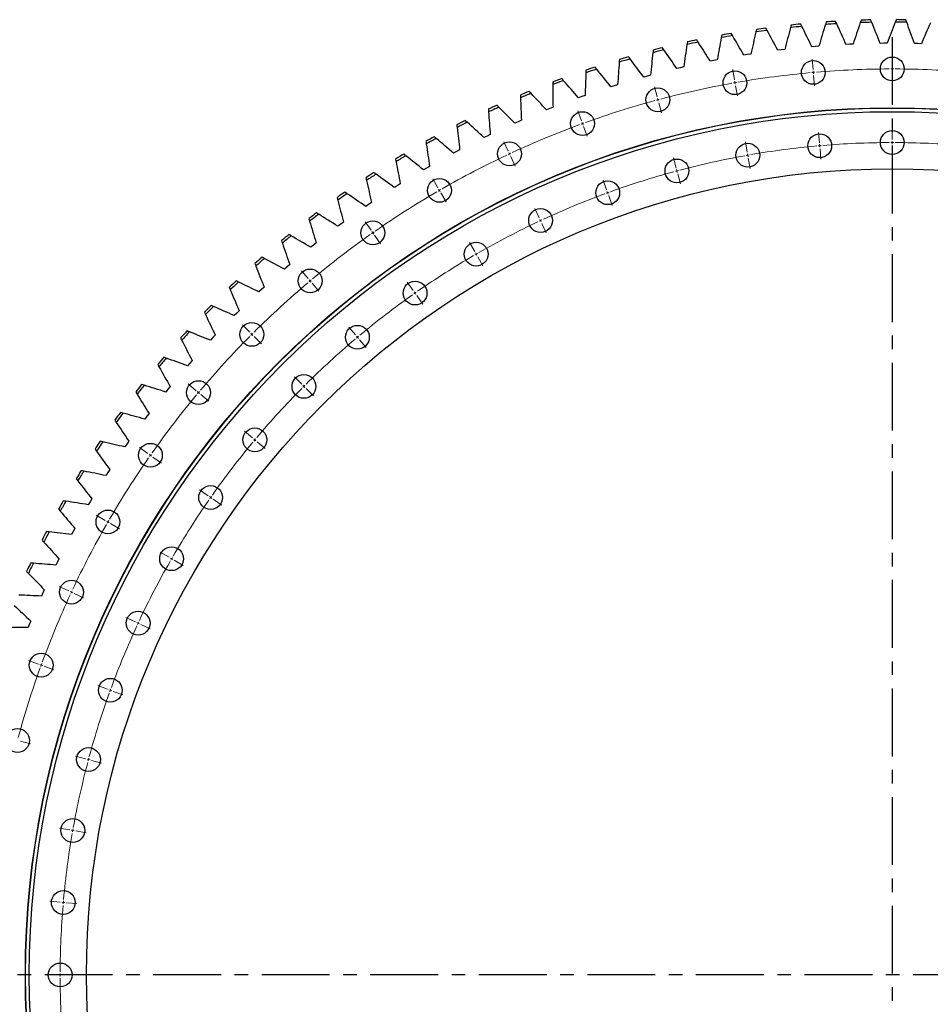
# Model space of a CAD drawing. Header units: millimetres. Extents: x 477 to 15409, y 37490 to 48782.
# Tile 5 of 25: x 2239 to 3730, y 40285 to 41897. Entities that reach past the tile are written whole.
import ezdxf

# ---------------------------------------------------------------- set-up
doc = ezdxf.new("R2010")
doc.units = ezdxf.units.MM
doc.header["$LTSCALE"] = 50
doc.linetypes.add('CENTER', pattern=[10.16, 6.35, -1.27, 1.27, -1.27])

msp = doc.modelspace()

# ---------------------------------------------------------------- linework, layer by layer
at = {"linetype": 'CENTER', "ltscale": 0.35}
for p, q in [((3667.8, 41868.6), (3667.8, 38796.9)), ((5235.4, 40332.8), (2100.3, 40332.8))]:
    msp.add_line(p, q, dxfattribs=at)
at = {"color": 7, "linetype": 'Continuous', "lineweight": 25}
for p, q in [((3541.9, 41853.2), (3536.1, 41852.7)), ((3547.6, 41853.6), (3541.9, 41853.2)), ((3597.8, 41856.8), (3592, 41856.5)), ((3603.6, 41857), (3597.8, 41856.8)), ((3653.8, 41858.3), (3648.1, 41858.2)), ((3659.6, 41858.3), (3653.8, 41858.3)), ((3709.9, 41857.8), (3704.1, 41857.9)), ((3715.6, 41857.6), (3709.9, 41857.8)), ((3430.6, 41839.8), (3424.9, 41838.9)), ((3436.3, 41840.7), (3430.6, 41839.8)), ((3486.1, 41847.5), (3480.4, 41846.8)), ((3491.8, 41848.2), (3486.1, 41847.5)), ((3375.4, 41830.1), (3369.7, 41828.9)), ((3381, 41831.2), (3375.4, 41830.1)), ((3266.2, 41804.6), (3260.7, 41803)), ((3271.8, 41806.1), (3266.2, 41804.6)), ((3320.5, 41818.3), (3314.9, 41817)), ((3326.2, 41819.6), (3320.5, 41818.3)), ((3212.4, 41788.8), (3206.9, 41787.1)), ((3217.9, 41790.5), (3212.4, 41788.8)), ((3164.7, 41773), (3159.2, 41771.1)), ((3159.2, 41771.1), (3153.8, 41769.2)), ((3106.7, 41751.5), (3101.4, 41749.3)), ((3112.1, 41753.5), (3106.7, 41751.5)), ((3055, 41729.9), (3049.7, 41727.5)), ((3060.3, 41732.2), (3055, 41729.9)), ((3009.3, 41708.9), (3004.1, 41706.4)), ((3004.1, 41706.4), (2998.9, 41703.9)), ((2954.1, 41681.1), (2949, 41678.4)), ((2959.2, 41683.8), (2954.1, 41681.1)), ((2905, 41654), (2900, 41651.1)), ((2910, 41656.8), (2905, 41654)), ((2861.9, 41628.1), (2857, 41625.1)), ((2857, 41625.1), (2852.1, 41622)), ((2810.1, 41594.4), (2805.3, 41591.1)), ((2814.9, 41597.6), (2810.1, 41594.4)), ((2764.3, 41562.1), (2759.7, 41558.6)), ((2769, 41565.4), (2764.3, 41562.1)), ((2724.3, 41531.6), (2719.8, 41528)), ((2719.8, 41528), (2715.3, 41524.4)), ((2676.5, 41492.4), (2672.1, 41488.6)), ((2680.9, 41496.1), (2676.5, 41492.4)), ((2634.6, 41455.2), (2630.3, 41451.3)), ((2638.8, 41459.1), (2634.6, 41455.2)), ((2598.1, 41420.5), (2594, 41416.5)), ((2594, 41416.5), (2589.9, 41412.4)), ((2554.9, 41376.3), (2551, 41372.1)), ((2558.9, 41380.5), (2554.9, 41376.3)), ((2521.2, 41339), (2517.3, 41334.7)), ((2517.3, 41334.7), (2513.6, 41330.3)), ((2481.3, 41291.8), (2477.7, 41287.3)), ((2485, 41296.2), (2481.3, 41291.8)), ((2446.9, 41247.5), (2443.5, 41242.9)), ((2450.4, 41252.1), (2446.9, 41247.5)), ((2414.1, 41202.1), (2410.8, 41197.3)), ((2417.4, 41206.8), (2414.1, 41202.1)), ((2386.2, 41160.3), (2383, 41155.4)), ((2383, 41155.4), (2379.9, 41150.5)), ((2356.6, 41112.6), (2353.7, 41107.7)), ((2353.7, 41107.7), (2350.8, 41102.7)), ((2328.9, 41063.9), (2326.1, 41058.9)), ((2326.1, 41058.9), (2323.4, 41053.8)), ((2302.9, 41014.3), (2300.3, 41009.1)), ((2300.3, 41009.1), (2297.8, 41003.9)), ((2276.4, 40958.4), (2274.1, 40953.1)), ((2278.8, 40963.6), (2276.4, 40958.4)), ((2254.3, 40906.9), (2252.2, 40901.5)), ((2256.6, 40912.2), (2254.3, 40906.9))]:
    msp.add_line(p, q, dxfattribs=at)
at = {"color": 0, "linetype": 'Continuous', "lineweight": 18}
for p, q in [((3667.8, 41821.3), (3667.8, 41838.3)), ((3538.1, 41815.6), (3536.6, 41832.5)), ((3409.4, 41798.6), (3406.4, 41815.4)), ((3538.5, 41810.6), (3538.3, 41813.1)), ((3538.5, 41810.6), (3538.8, 41808.1)), ((3539, 41805.6), (3540.5, 41788.7)), ((3667.8, 41816.3), (3667.8, 41818.8)), ((3667.8, 41816.3), (3667.8, 41813.8)), ((3667.8, 41811.3), (3667.8, 41794.3)), ((3410.2, 41793.7), (3409.8, 41796.2)), ((3410.2, 41793.7), (3410.7, 41791.3)), ((3411.1, 41788.8), (3414.1, 41772.1)), ((3282.6, 41770.5), (3278.2, 41787)), ((3283.9, 41765.7), (3283.2, 41768.1)), ((3283.9, 41765.7), (3284.5, 41763.3)), ((3285.2, 41760.9), (3289.6, 41744.5)), ((3158.7, 41731.5), (3152.9, 41747.5)), ((3160.5, 41726.8), (3159.6, 41729.1)), ((3160.5, 41726.8), (3161.3, 41724.4)), ((3162.2, 41722.1), (3168, 41706.1)), ((3548.6, 41695.5), (3547.1, 41712.5)), ((3667.8, 41700.8), (3667.8, 41717.8)), ((3038.8, 41681.8), (3031.6, 41697.2)), ((3430.3, 41680), (3427.3, 41696.7)), ((3549, 41690.6), (3548.8, 41693.1)), ((3667.8, 41695.8), (3667.8, 41698.3)), ((3667.8, 41695.8), (3667.8, 41693.3)), ((3040.9, 41677.3), (3039.8, 41679.5)), ((3040.9, 41677.3), (3041.9, 41675)), ((3431.2, 41675), (3430.7, 41677.5)), ((3431.2, 41675), (3431.6, 41672.6)), ((3549, 41690.6), (3549.3, 41688.1)), ((3549.5, 41685.6), (3551, 41668.7)), ((3667.8, 41690.8), (3667.8, 41673.8)), ((3043, 41672.7), (3050.2, 41657.3)), ((3313.8, 41654.1), (3309.4, 41670.6)), ((3432, 41670.1), (3435, 41653.4)), ((3315.1, 41649.3), (3314.4, 41651.7)), ((3315.1, 41649.3), (3315.7, 41646.9)), ((3316.4, 41644.5), (3320.8, 41628.1)), ((2923.6, 41621.8), (2915.1, 41636.6)), ((3200, 41618.3), (3194.1, 41634.2)), ((2926.1, 41617.5), (2924.8, 41619.7)), ((2926.1, 41617.5), (2927.3, 41615.3)), ((2928.6, 41613.2), (2937.1, 41598.5)), ((3201.7, 41613.6), (3200.8, 41615.9)), ((3201.7, 41613.6), (3202.5, 41611.2)), ((3203.4, 41608.9), (3209.2, 41592.9)), ((3089.7, 41572.6), (3082.5, 41588)), ((2814.1, 41552.1), (2804.3, 41566)), ((3091.8, 41568.1), (3090.8, 41570.3)), ((3091.8, 41568.1), (3092.9, 41565.8)), ((3093.9, 41563.5), (3101.1, 41548.1)), ((2816.9, 41548), (2815.5, 41550)), ((2816.9, 41548), (2818.4, 41545.9)), ((2819.8, 41543.9), (2829.6, 41529.9)), ((2983.8, 41517.5), (2975.3, 41532.2)), ((2986.3, 41513.1), (2985.1, 41515.3)), ((2986.3, 41513.1), (2987.6, 41511)), ((2988.8, 41508.8), (2997.3, 41494.1)), ((2711, 41473), (2700.1, 41486)), ((2714.3, 41469.2), (2712.7, 41471.1)), ((2714.3, 41469.2), (2715.9, 41467.3)), ((2717.5, 41465.4), (2728.4, 41452.3)), ((2883.2, 41453.4), (2873.4, 41467.3)), ((2886.1, 41449.3), (2884.6, 41451.3)), ((2886.1, 41449.3), (2887.5, 41447.2)), ((2888.9, 41445.2), (2898.7, 41431.2)), ((2615.3, 41385.3), (2603.3, 41397.3)), ((2788.5, 41380.7), (2777.6, 41393.7)), ((2618.8, 41381.7), (2617.1, 41383.5)), ((2618.8, 41381.7), (2620.6, 41380)), ((2622.4, 41378.2), (2634.4, 41366.2)), ((2791.7, 41376.9), (2790.1, 41378.8)), ((2791.7, 41376.9), (2793.3, 41375)), ((2794.9, 41373), (2805.9, 41360)), ((2700.5, 41300.1), (2688.5, 41312.1)), ((2527.6, 41289.5), (2514.6, 41300.5)), ((2531.4, 41286.3), (2529.5, 41287.9)), ((2704.1, 41296.5), (2702.3, 41298.3)), ((2704.1, 41296.5), (2705.8, 41294.8)), ((2707.6, 41293), (2719.6, 41281)), ((2531.4, 41286.3), (2533.3, 41284.7)), ((2535.2, 41283.1), (2548.3, 41272.2)), ((2619.9, 41212.1), (2606.9, 41223)), ((2623.7, 41208.9), (2621.8, 41210.5)), ((2623.7, 41208.9), (2625.6, 41207.3)), ((2448.5, 41186.5), (2434.6, 41196.3)), ((2627.5, 41205.7), (2640.6, 41194.7)), ((2452.6, 41183.7), (2450.6, 41185.1)), ((2452.6, 41183.7), (2454.7, 41182.2)), ((2456.7, 41180.8), (2470.6, 41171)), ((2547.2, 41117.4), (2533.3, 41127.2)), ((2551.3, 41114.5), (2549.3, 41116)), ((2551.3, 41114.5), (2553.4, 41113.1)), ((2555.4, 41111.7), (2569.4, 41101.9)), ((2378.8, 41077), (2364, 41085.5)), ((2383.1, 41074.5), (2380.9, 41075.8)), ((2383.1, 41074.5), (2385.3, 41073.3)), ((2387.4, 41072), (2402.1, 41063.5)), ((2483.1, 41016.8), (2468.4, 41025.3)), ((2487.4, 41014.3), (2485.3, 41015.5)), ((2487.4, 41014.3), (2489.6, 41013)), ((2491.8, 41011.8), (2506.5, 41003.3)), ((2318.8, 40961.8), (2303.4, 40969)), ((2323.3, 40959.7), (2321.1, 40960.8)), ((2323.3, 40959.7), (2325.6, 40958.7)), ((2327.9, 40957.6), (2343.3, 40950.4)), ((2428, 40910.9), (2412.6, 40918.1)), ((2432.5, 40908.8), (2430.3, 40909.8)), ((2432.5, 40908.8), (2434.8, 40907.7)), ((2437.1, 40906.7), (2452.5, 40899.5)), ((2269.1, 40841.9), (2253.1, 40847.7)), ((2273.8, 40840.1), (2271.5, 40841)), ((2273.8, 40840.1), (2276.2, 40839.3)), ((2278.5, 40838.4), (2294.5, 40832.6)), ((2382.3, 40800.6), (2366.4, 40806.5)), ((2387, 40798.9), (2384.7, 40799.8)), ((2387, 40798.9), (2389.4, 40798.1)), ((2391.7, 40797.2), (2407.7, 40791.4)), ((2239.7, 40715.4), (2256.1, 40711)), ((2346.5, 40686.8), (2330, 40691.2)), ((2351.3, 40685.5), (2348.9, 40686.2)), ((2351.3, 40685.5), (2353.7, 40684.9)), ((2356.1, 40684.2), (2372.5, 40679.8)), ((2320.6, 40570.3), (2303.9, 40573.3)), ((2325.5, 40569.4), (2323.1, 40569.9)), ((2325.5, 40569.4), (2328, 40569)), ((2330.5, 40568.6), (2347.2, 40565.6)), ((2305, 40452), (2288.1, 40453.5)), ((2310, 40451.5), (2307.5, 40451.8)), ((2310, 40451.5), (2312.5, 40451.3)), ((2315, 40451.1), (2331.9, 40449.6)), ((2299.8, 40332.8), (2282.8, 40332.8)), ((2304.8, 40332.8), (2302.3, 40332.8)), ((2304.8, 40332.8), (2307.3, 40332.8)), ((2309.8, 40332.8), (2326.8, 40332.8))]:
    msp.add_line(p, q, dxfattribs=at)
at = {"color": 7, "linetype": 'Continuous', "lineweight": 25}
for centre, radius in [((3538.5, 41810.6), 19.5), ((3667.8, 41816.3), 19.5), ((3410.2, 41793.7), 19.5), ((3283.9, 41765.7), 19.5), ((3667.8, 40332.8), 1420), ((3667.8, 40332.8), 1419.5), ((3667.8, 40332.8), 1413.5), ((3160.5, 41726.8), 19.5), ((3549, 41690.6), 19.5), ((3667.8, 41695.8), 19.5), ((3040.9, 41677.3), 19.5), ((3431.2, 41675), 19.5), ((3315.1, 41649.3), 19.5), ((3667.8, 40332.8), 1320), ((2926.1, 41617.5), 19.5), ((3201.7, 41613.6), 19.5), ((3091.8, 41568.1), 19.5), ((2816.9, 41548), 19.5), ((2986.3, 41513.1), 19.5), ((2714.3, 41469.2), 19.5), ((2886.1, 41449.3), 19.5), ((2618.8, 41381.7), 19.5), ((2791.7, 41376.9), 19.5), ((2531.4, 41286.3), 19.5), ((2704.1, 41296.5), 19.5), ((2623.7, 41208.9), 19.5), ((2452.6, 41183.7), 19.5), ((2551.3, 41114.5), 19.5), ((2383.1, 41074.5), 19.5), ((2487.4, 41014.3), 19.5), ((2323.3, 40959.7), 19.5), ((2432.5, 40908.8), 19.5), ((2273.8, 40840.1), 19.5), ((2387, 40798.9), 19.5), ((2234.9, 40716.7), 19.5), ((2351.3, 40685.5), 19.5), ((2325.5, 40569.4), 19.5), ((2310, 40451.5), 19.5), ((2304.8, 40332.8), 19.5)]:
    msp.add_circle(centre, radius, dxfattribs=at)
for radius, start, end in [(1560.2, 95.4469, 96.132), (1564.2, 95.5029, 96.076), (1560.2, 93.3417, 94.0268), (1564.2, 93.3977, 93.9708), (1560.2, 91.2364, 91.9215), (1564.2, 91.2924, 91.8655), (1560.2, 89.1311, 89.8162), (1564.2, 89.1871, 89.7602), (1560.2, 99.6575, 100.3425), (1564.2, 99.7135, 100.2865), (1560.2, 97.5522, 98.2373), (1564.2, 97.6082, 98.1813), (1560.2, 101.7627, 102.4478), (1564.2, 101.8187, 102.3918), (1564.2, 106.0292, 106.6023), (1560.2, 103.868, 104.5531), (1564.2, 103.924, 104.4971), (1560.2, 105.9732, 106.6583), (1560.2, 108.0785, 108.7636), (1564.2, 108.1345, 108.7076), (1560.2, 110.1838, 110.8689), (1564.2, 110.2398, 110.8129), (1564.2, 112.345, 112.9181), (1560.2, 112.289, 112.9741), (1564.2, 114.4503, 115.0234), (1560.2, 114.3943, 115.0794), (1564.2, 116.5556, 117.1287), (1560.2, 116.4996, 117.1846), (1564.2, 118.6608, 119.2339), (1560.2, 118.6048, 119.2899), (1564.2, 120.7661, 121.3392), (1560.2, 120.7101, 121.3952), (1564.2, 122.8713, 123.4444), (1560.2, 122.8154, 123.5004), (1564.2, 124.9766, 125.5497), (1560.2, 124.9206, 125.6057), (1564.2, 127.0819, 127.655), (1560.2, 127.0259, 127.711), (1564.2, 129.1871, 129.7602), (1560.2, 129.1311, 129.8162), (1564.2, 131.2924, 131.8655), (1560.2, 131.2364, 131.9215), (1564.2, 133.3977, 133.9708), (1560.2, 133.3417, 134.0268), (1564.2, 135.5029, 136.076), (1560.2, 135.4469, 136.132), (1564.2, 137.6082, 138.1813), (1560.2, 137.5522, 138.2373), (1564.2, 139.7135, 140.2865), (1560.2, 139.6575, 140.3425), (1564.2, 141.8187, 142.3918), (1560.2, 141.7627, 142.4478), (1564.2, 143.924, 144.4971), (1560.2, 143.868, 144.5531), (1564.2, 146.0292, 146.6023), (1560.2, 145.9732, 146.6583), (1564.2, 148.1345, 148.7076), (1560.2, 148.0785, 148.7636), (1564.2, 150.2398, 150.8129), (1560.2, 150.1838, 150.8689), (1564.2, 152.345, 152.9181), (1560.2, 152.289, 152.9741), (1564.2, 154.4503, 155.0234), (1560.2, 154.3943, 155.0794)]:
    msp.add_arc((3667.8, 40332.8), radius, start, end, dxfattribs=at)
at = {"color": 0, "linetype": 'Continuous', "lineweight": 18}
for radius, start, end in [(1483.5, 95.1931, 99.8069), (1483.5, 95, 95.0966), (1483.5, 94.9034, 95), (1483.5, 90.1931, 94.8069), (1483.5, 90, 90.0966), (1483.5, 89.9034, 90), (1483.5, 85.1931, 89.8069), (1483.5, 100.1931, 104.8069), (1483.5, 100, 100.0966), (1483.5, 99.9034, 100), (1483.5, 105.1931, 109.8069), (1483.5, 105, 105.0966), (1483.5, 104.9034, 105), (1483.5, 110.1931, 114.8069), (1483.5, 110, 110.0966), (1483.5, 109.9034, 110), (1363, 90.2102, 94.7898), (1363, 90, 90.1051), (1363, 89.8949, 90), (1363, 85.2102, 89.7898), (1483.5, 115.1931, 119.8069), (1483.5, 115, 115.0966), (1483.5, 114.9034, 115), (1363, 100, 100.1051), (1363, 99.8949, 100), (1363, 95.2102, 99.7898), (1363, 95, 95.1051), (1363, 94.8949, 95), (1363, 100.2102, 104.7898), (1363, 105.2102, 109.7898), (1363, 105, 105.1051), (1363, 104.8949, 105), (1483.5, 120.1931, 124.8069), (1483.5, 120, 120.0966), (1483.5, 119.9034, 120), (1363, 110.2102, 114.7898), (1363, 110, 110.1051), (1363, 109.8949, 110), (1363, 115.2102, 119.7898), (1363, 115, 115.1051), (1363, 114.8949, 115), (1483.5, 125, 125.0966), (1483.5, 124.9034, 125), (1483.5, 125.1931, 129.8069), (1363, 119.8949, 120), (1363, 120.2102, 124.7898), (1363, 120, 120.1051), (1483.5, 130.1931, 134.8069), (1483.5, 130, 130.0966), (1483.5, 129.9034, 130), (1363, 125, 125.1051), (1363, 124.8949, 125), (1363, 125.2102, 129.7898), (1483.5, 135.1931, 139.8069), (1483.5, 135, 135.0966), (1483.5, 134.9034, 135), (1363, 130.2102, 134.7898), (1363, 130, 130.1051), (1363, 129.8949, 130), (1483.5, 139.9034, 140), (1363, 135.2102, 139.7898), (1363, 135, 135.1051), (1363, 134.8949, 135), (1483.5, 140.1931, 144.8069), (1483.5, 140, 140.0966), (1363, 140, 140.1051), (1363, 139.8949, 140), (1363, 140.2102, 144.7898), (1483.5, 145.1931, 149.8069), (1483.5, 145, 145.0966), (1483.5, 144.9034, 145), (1363, 145, 145.1051), (1363, 144.8949, 145), (1363, 145.2102, 149.7898), (1483.5, 150.1931, 154.8069), (1483.5, 150, 150.0966), (1483.5, 149.9034, 150), (1363, 150, 150.1051), (1363, 149.8949, 150), (1363, 150.2102, 154.7898), (1483.5, 155.1931, 159.8069), (1483.5, 155, 155.0966), (1483.5, 154.9034, 155), (1363, 155.2102, 159.7898), (1363, 155, 155.1051), (1363, 154.8949, 155), (1483.5, 160, 160.0966), (1483.5, 159.9034, 160), (1483.5, 160.1931, 164.8069), (1363, 160.2102, 164.7898), (1363, 160, 160.1051), (1363, 159.8949, 160), (1363, 165.2102, 169.7898), (1363, 165, 165.1051), (1363, 164.8949, 165), (1363, 170.2102, 174.7898), (1363, 170, 170.1051), (1363, 169.8949, 170), (1363, 175, 175.1051), (1363, 174.8949, 175), (1363, 175.2102, 179.7898), (1363, 179.8949, 180), (1363, 180, 180.1051), (1363, 180.2102, 184.7898)]:
    msp.add_arc((3667.8, 40332.8), radius, start, end, dxfattribs=at)
at = {"color": 7, "linetype": 'Continuous', "lineweight": 25}
for points in [[(3502.3, 41888.2), (3501.9, 41886.8), (3501.5, 41885.4), (3501.2, 41884)], [(3519.7, 41885.9), (3519.1, 41887.2), (3518.5, 41888.5), (3517.8, 41889.7)], [(3536.1, 41852.7), (3530.7, 41863.7), (3525.2, 41874.8), (3519.7, 41885.9)], [(3558.3, 41889.1), (3554.7, 41877.3), (3551.1, 41865.4), (3547.6, 41853.6)], [(3559.5, 41893.2), (3559.1, 41891.8), (3558.7, 41890.5), (3558.3, 41889.1)], [(3576.9, 41890.3), (3576.3, 41891.6), (3575.7, 41892.9), (3575.1, 41894.2)], [(3592, 41856.5), (3587, 41867.8), (3582, 41879), (3576.9, 41890.3)], [(3615.5, 41892.1), (3611.5, 41880.4), (3607.5, 41868.7), (3603.6, 41857)], [(3616.9, 41896.1), (3616.5, 41894.8), (3616, 41893.4), (3615.5, 41892.1)], [(3634.2, 41892.6), (3633.6, 41893.9), (3633.1, 41895.2), (3632.6, 41896.6)], [(3648.1, 41858.2), (3643.5, 41869.7), (3638.8, 41881.1), (3634.2, 41892.6)], [(3672.8, 41892.9), (3668.4, 41881.4), (3664, 41869.9), (3659.6, 41858.3)], [(3674.4, 41896.9), (3673.9, 41895.6), (3673.4, 41894.3), (3672.8, 41892.9)], [(3691.5, 41892.8), (3691, 41894.1), (3690.5, 41895.5), (3690, 41896.8)], [(3704.1, 41857.9), (3699.9, 41869.5), (3695.7, 41881.2), (3691.5, 41892.8)], [(3730.2, 41891.7), (3725.3, 41880.3), (3720.4, 41869), (3715.6, 41857.6)], [(3388.5, 41871.8), (3388.3, 41870.4), (3388, 41869), (3387.7, 41867.6)], [(3406.1, 41870.8), (3405.4, 41872.1), (3404.7, 41873.3), (3403.9, 41874.5)], [(3424.9, 41838.9), (3418.6, 41849.5), (3412.4, 41860.2), (3406.1, 41870.8)], [(3444.3, 41876.9), (3441.6, 41864.8), (3438.9, 41852.7), (3436.3, 41840.7)], [(3445.2, 41881), (3444.9, 41879.6), (3444.6, 41878.3), (3444.3, 41876.9)], [(3462.8, 41879.4), (3462.1, 41880.7), (3461.4, 41881.9), (3460.7, 41883.2)], [(3480.4, 41846.8), (3474.5, 41857.7), (3468.7, 41868.6), (3462.8, 41879.4)], [(3501.2, 41884), (3498, 41872.1), (3494.9, 41860.1), (3491.8, 41848.2)], [(3331.5, 41856.3), (3329.7, 41844), (3327.9, 41831.8), (3326.2, 41819.6)], [(3332.2, 41860.5), (3332, 41859.1), (3331.7, 41857.7), (3331.5, 41856.3)], [(3349.8, 41860.2), (3349, 41861.4), (3348.2, 41862.6), (3347.5, 41863.8)], [(3369.7, 41828.9), (3363.1, 41839.4), (3356.4, 41849.8), (3349.8, 41860.2)], [(3387.7, 41867.6), (3385.5, 41855.4), (3383.2, 41843.3), (3381, 41831.2)], [(3238.5, 41832.7), (3237.6, 41833.9), (3236.8, 41835), (3235.9, 41836.1)], [(3275.8, 41842.9), (3274.4, 41830.6), (3273.1, 41818.3), (3271.8, 41806.1)], [(3276.3, 41847.2), (3276.1, 41845.7), (3276, 41844.3), (3275.8, 41842.9)], [(3293.9, 41847.5), (3293.1, 41848.6), (3292.3, 41849.8), (3291.4, 41851)], [(3314.9, 41817), (3308, 41827.2), (3300.9, 41837.3), (3293.9, 41847.5)], [(3220.6, 41827.5), (3219.7, 41815.1), (3218.8, 41802.8), (3217.9, 41790.5)], [(3220.9, 41831.7), (3220.8, 41830.3), (3220.7, 41828.9), (3220.6, 41827.5)], [(3260.7, 41803), (3253.3, 41812.9), (3245.9, 41822.8), (3238.5, 41832.7)], [(3166, 41810), (3165.5, 41797.7), (3165.1, 41785.3), (3164.7, 41773)], [(3166.1, 41814.3), (3166.1, 41812.9), (3166, 41811.5), (3166, 41810)], [(3183.7, 41815.9), (3182.8, 41817), (3181.9, 41818.1), (3181, 41819.3)], [(3206.9, 41787.1), (3199.2, 41796.7), (3191.5, 41806.3), (3183.7, 41815.9)], [(3112.1, 41794.9), (3112, 41793.5), (3112, 41792), (3112, 41790.6)], [(3112, 41790.6), (3112, 41778.2), (3112.1, 41765.9), (3112.1, 41753.5)], [(3129.5, 41797.1), (3128.6, 41798.2), (3127.6, 41799.3), (3126.7, 41800.4)], [(3153.8, 41769.2), (3145.7, 41778.5), (3137.6, 41787.8), (3129.5, 41797.1)], [(3058.7, 41773.5), (3058.8, 41772.1), (3058.8, 41770.6), (3058.9, 41769.2)], [(3076.1, 41776.4), (3075.1, 41777.4), (3074.1, 41778.5), (3073.2, 41779.5)], [(3101.4, 41749.3), (3093, 41758.3), (3084.5, 41767.4), (3076.1, 41776.4)], [(3023.5, 41753.7), (3022.4, 41754.7), (3021.4, 41755.7), (3020.4, 41756.7)], [(3058.9, 41769.2), (3059.3, 41756.8), (3059.8, 41744.5), (3060.3, 41732.2)], [(3006.2, 41750.1), (3006.3, 41748.7), (3006.4, 41747.3), (3006.5, 41745.9)], [(3006.5, 41745.9), (3007.4, 41733.5), (3008.3, 41721.2), (3009.3, 41708.9)], [(3049.7, 41727.5), (3041, 41736.3), (3032.2, 41745), (3023.5, 41753.7)], [(2954.6, 41724.9), (2954.7, 41723.5), (2954.9, 41722), (2955, 41720.6)], [(2971.7, 41729), (2970.6, 41730), (2969.6, 41731), (2968.5, 41731.9)], [(2998.9, 41703.9), (2989.9, 41712.3), (2980.8, 41720.7), (2971.7, 41729)], [(2955, 41720.6), (2956.4, 41708.3), (2957.8, 41696), (2959.2, 41683.8)], [(2903.9, 41697.7), (2904.1, 41696.3), (2904.3, 41694.9), (2904.5, 41693.5)], [(2904.5, 41693.5), (2906.3, 41681.3), (2908.2, 41669), (2910, 41656.8)], [(2920.9, 41702.5), (2919.8, 41703.4), (2918.7, 41704.4), (2917.6, 41705.3)], [(2949, 41678.4), (2939.6, 41686.4), (2930.3, 41694.5), (2920.9, 41702.5)], [(2871.1, 41674.2), (2869.9, 41675), (2868.8, 41675.9), (2867.7, 41676.8)], [(2854.3, 41668.7), (2854.6, 41667.3), (2854.8, 41665.9), (2855.1, 41664.5)], [(2855.1, 41664.5), (2857.3, 41652.4), (2859.6, 41640.2), (2861.9, 41628.1)], [(2900, 41651.1), (2890.4, 41658.8), (2880.7, 41666.5), (2871.1, 41674.2)], [(2822.3, 41644), (2821.2, 41644.8), (2820, 41645.7), (2818.9, 41646.5)], [(2852.1, 41622), (2842.2, 41629.3), (2832.3, 41636.7), (2822.3, 41644)], [(2805.8, 41638), (2806.1, 41636.6), (2806.4, 41635.2), (2806.7, 41633.8)], [(2806.7, 41633.8), (2809.4, 41621.7), (2812.1, 41609.7), (2814.9, 41597.6)], [(2774.7, 41612), (2773.5, 41612.8), (2772.4, 41613.6), (2771.2, 41614.4)], [(2805.3, 41591.1), (2795.1, 41598.1), (2784.9, 41605.1), (2774.7, 41612)], [(2758.4, 41605.4), (2758.8, 41604), (2759.1, 41602.6), (2759.5, 41601.3)], [(2759.5, 41601.3), (2762.6, 41589.3), (2765.8, 41577.4), (2769, 41565.4)], [(2728.3, 41578.4), (2727.1, 41579.1), (2725.9, 41579.9), (2724.7, 41580.6)], [(2759.7, 41558.6), (2749.3, 41565.2), (2738.8, 41571.8), (2728.3, 41578.4)], [(2712.3, 41571.1), (2712.7, 41569.8), (2713.1, 41568.4), (2713.5, 41567)], [(2713.5, 41567), (2717.1, 41555.2), (2720.7, 41543.4), (2724.3, 41531.6)], [(2667.4, 41535.2), (2667.9, 41533.8), (2668.3, 41532.5), (2668.8, 41531.1)], [(2668.8, 41531.1), (2672.8, 41519.5), (2676.8, 41507.8), (2680.9, 41496.1)], [(2683.2, 41543), (2682, 41543.7), (2680.7, 41544.4), (2679.5, 41545.1)], [(2715.3, 41524.4), (2704.6, 41530.6), (2693.9, 41536.8), (2683.2, 41543)], [(2623.9, 41497.6), (2624.4, 41496.3), (2624.9, 41495), (2625.4, 41493.6)], [(2639.4, 41506), (2638.1, 41506.7), (2636.9, 41507.4), (2635.6, 41508)], [(2672.1, 41488.6), (2661.2, 41494.4), (2650.3, 41500.2), (2639.4, 41506)], [(2625.4, 41493.6), (2629.9, 41482.1), (2634.3, 41470.6), (2638.8, 41459.1)], [(2597, 41467.4), (2595.7, 41468.1), (2594.4, 41468.7), (2593.1, 41469.3)], [(2630.3, 41451.3), (2619.2, 41456.7), (2608.1, 41462.1), (2597, 41467.4)], [(2581.8, 41458.5), (2582.4, 41457.2), (2582.9, 41455.9), (2583.5, 41454.6)], [(2583.5, 41454.6), (2588.4, 41443.2), (2593.2, 41431.8), (2598.1, 41420.5)], [(2541.2, 41417.8), (2541.8, 41416.6), (2542.4, 41415.3), (2543, 41414)], [(2556, 41427.3), (2554.7, 41427.9), (2553.4, 41428.5), (2552.1, 41429.1)], [(2589.9, 41412.4), (2578.7, 41417.4), (2567.4, 41422.4), (2556, 41427.3)], [(2543, 41414), (2548.3, 41402.8), (2553.6, 41391.6), (2558.9, 41380.5)], [(2516.6, 41385.8), (2515.3, 41386.3), (2513.9, 41386.8), (2512.6, 41387.3)], [(2551, 41372.1), (2539.6, 41376.7), (2528.1, 41381.2), (2516.6, 41385.8)], [(2502.1, 41375.7), (2502.8, 41374.5), (2503.4, 41373.2), (2504.1, 41371.9)], [(2504.1, 41371.9), (2509.7, 41360.9), (2515.4, 41350), (2521.2, 41339)], [(2478.7, 41342.8), (2477.3, 41343.2), (2476, 41343.7), (2474.6, 41344.2)], [(2513.6, 41330.3), (2502, 41334.5), (2490.3, 41338.6), (2478.7, 41342.8)], [(2464.6, 41332.2), (2465.3, 41331), (2466, 41329.7), (2466.7, 41328.5)], [(2466.7, 41328.5), (2472.8, 41317.7), (2478.9, 41307), (2485, 41296.2)], [(2442.4, 41298.4), (2441, 41298.8), (2439.6, 41299.2), (2438.3, 41299.7)], [(2477.7, 41287.3), (2466, 41291), (2454.2, 41294.7), (2442.4, 41298.4)], [(2428.7, 41287.3), (2429.4, 41286.1), (2430.2, 41284.9), (2430.9, 41283.7)], [(2430.9, 41283.7), (2437.4, 41273.1), (2443.9, 41262.6), (2450.4, 41252.1)], [(2394.4, 41241.2), (2395.2, 41240), (2396, 41238.8), (2396.8, 41237.6)], [(2407.7, 41252.7), (2406.3, 41253.1), (2405, 41253.5), (2403.6, 41253.8)], [(2443.5, 41242.9), (2431.6, 41246.2), (2419.7, 41249.5), (2407.7, 41252.7)], [(2396.8, 41237.6), (2403.7, 41227.3), (2410.5, 41217), (2417.4, 41206.8)], [(2361.9, 41193.8), (2362.8, 41192.6), (2363.6, 41191.4), (2364.4, 41190.3)], [(2374.8, 41205.8), (2373.4, 41206.1), (2372, 41206.5), (2370.6, 41206.8)], [(2410.8, 41197.3), (2398.8, 41200.2), (2386.8, 41203), (2374.8, 41205.8)], [(2364.4, 41190.3), (2371.7, 41180.3), (2378.9, 41170.2), (2386.2, 41160.3)], [(2331.2, 41145.2), (2332.1, 41144.1), (2332.9, 41143), (2333.8, 41141.8)], [(2343.6, 41157.7), (2342.2, 41158), (2340.8, 41158.3), (2339.4, 41158.5)], [(2379.9, 41150.5), (2367.8, 41153), (2355.7, 41155.4), (2343.6, 41157.7)], [(2333.8, 41141.8), (2341.4, 41132.1), (2349, 41122.3), (2356.6, 41112.6)], [(2302.2, 41095.6), (2303.2, 41094.5), (2304.1, 41093.4), (2305, 41092.3)], [(2314.2, 41108.5), (2312.8, 41108.7), (2311.3, 41109), (2309.9, 41109.2)], [(2350.8, 41102.7), (2338.6, 41104.7), (2326.4, 41106.6), (2314.2, 41108.5)], [(2305, 41092.3), (2312.9, 41082.8), (2320.9, 41073.4), (2328.9, 41063.9)], [(2286.6, 41058.3), (2285.2, 41058.4), (2283.8, 41058.6), (2282.3, 41058.8)], [(2323.4, 41053.8), (2311.1, 41055.3), (2298.9, 41056.8), (2286.6, 41058.3)], [(2275.1, 41044.9), (2276.1, 41043.8), (2277.1, 41042.8), (2278, 41041.7)], [(2278, 41041.7), (2286.3, 41032.5), (2294.6, 41023.4), (2302.9, 41014.3)], [(2260.9, 41007), (2259.4, 41007.2), (2258, 41007.3), (2256.6, 41007.4)], [(2297.8, 41003.9), (2285.5, 41005), (2273.2, 41006), (2260.9, 41007)], [(2249.9, 40993.2), (2250.9, 40992.2), (2251.9, 40991.2), (2252.9, 40990.2)], [(2252.9, 40990.2), (2261.5, 40981.3), (2270.2, 40972.5), (2278.8, 40963.6)], [(2274.1, 40953.1), (2261.7, 40953.7), (2249.4, 40954.3), (2237, 40954.9)], [(2229.7, 40937.7), (2238.6, 40929.2), (2247.6, 40920.7), (2256.6, 40912.2)], [(2252.2, 40901.5), (2239.9, 40901.7), (2227.5, 40901.8), (2215.2, 40901.9)]]:
    msp.add_open_spline(points, degree=3, dxfattribs=at)

doc.saveas('drawing.dxf')
